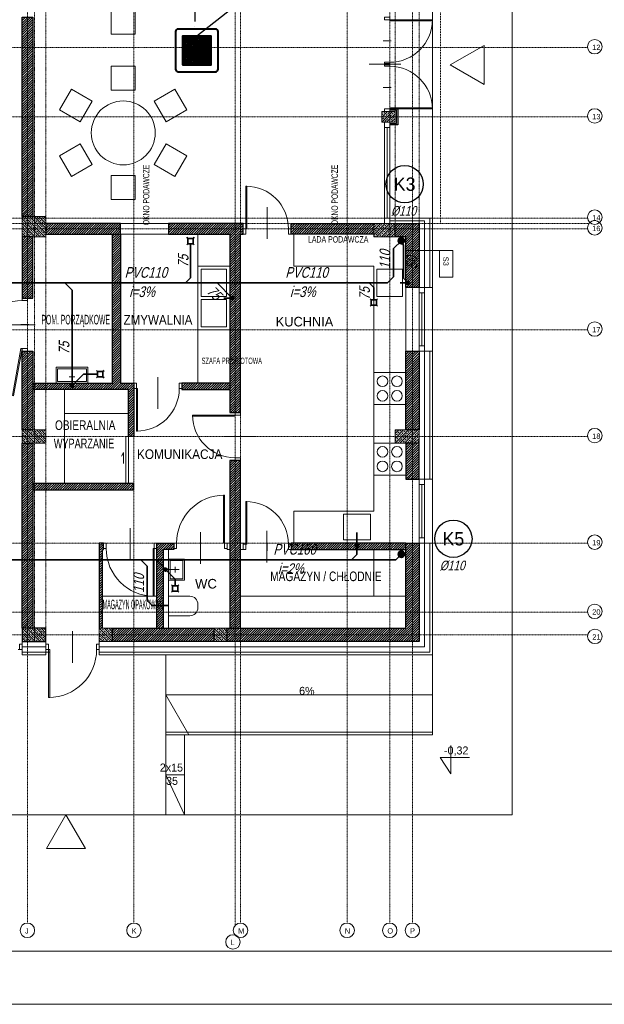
# Model space of a CAD drawing. Header units: millimetres. Extents: x 49908 to 79848, y -11883 to -3092.
# Tile 21 of 222: x 61276 to 62373, y -7293 to -5444. Entities that reach past the tile are written whole.
import ezdxf
from ezdxf.enums import TextEntityAlignment as Align

# ---------------------------------------------------------------- set-up
doc = ezdxf.new("R2010")
doc.units = ezdxf.units.MM
for name, pattern in [('0.5_0.5', [10, 5, -5]), ('AUSGEZOGEN', [0]), ('DASHDOT', [1, 0.5, -0.25, 0, -0.25]), ('DASHDOTX2', [2, 1, -0.5, 0, -0.5]), ('DASHED', [19.05, 12.7, -6.35])]:
    doc.linetypes.add(name, pattern=pattern)
doc.layers.get('0').update_dxf_attribs({"color": 9, "lineweight": 9})
for name, color, linetype, lineweight in [('A opis', 9, 'Continuous', 13), ('A stolarka', 9, 'Continuous', 9), ('A wyp ruchome', 9, 'Continuous', 9), ('A_CIENKA', 9, 'Continuous', 9), ('A_HATCH', 9, 'Continuous', 9), ('A_IZOLACJA', 9, 'ZIGZAG', 9), ('A_KONSTRUKCJA', 9, 'Continuous', 25), ('A_MUROWANE', 9, 'Continuous', 25), ('A_OSIE', 9, 'DASHDOT', 9), ('A_PRZERYW', 9, 'DASHED', 9), ('A_WIDOK', 9, 'Continuous', 9), ('S_Kanalizacja', 6, 'Continuous', 35), ('S_Klimatyzacja', 4, 'Continuous', 40), ('\x9dciany', 9, 'Continuous', 9)]:
    doc.layers.add(name, color=color, linetype=linetype, lineweight=lineweight)
doc.layers.add('A_WYMIAR', color=9, linetype='Continuous', lineweight=5, transparency=0.2)
for name, color, linetype in [('S_Opis - kanalizacja', 3, 'Continuous'), ('S_Opis CO', 2, 'Continuous'), ('S_Skropliny', 4, 'DASHDOTX2')]:
    doc.layers.add(name, color=color, linetype=linetype)
doc.styles.add('Arial', font='arial.ttf')
doc.styles.add('Arial CE', font='arial.ttf')
doc.styles.add('ROMANS', font='romanpl.shx', dxfattribs={"bigfont": 'romanbigpl.shx'})
doc.linetypes.add('ZIGZAG', pattern='A,0.00254,-5.08,[131,ltypeshp.shx,S=5.08,R=0,X=-5.08,Y=0],-10.16,[131,ltypeshp.shx,S=5.08,R=180,X=5.08,Y=0],-5.08', length=20.32254)
pattern_1 = [(45, (8000, 0), (-2.24506403, 2.24506403), [])]
pattern_2 = [(45, (8000, -1e-11), (-2.24506403, 2.24506403), [])]
pattern_3 = [(45, (8000, -25), (-4.49012806, 4.49012806), []), (45, (8004.49, -25), (-4.49012806, 4.49012806), [3.175, -1.5875])]

msp = doc.modelspace()

# ---------------------------------------------------------------- hatches: boundary and pattern name
at = {"lineweight": 5, "ltscale": 0.25}
h = msp.add_hatch(dxfattribs=at)
h.set_pattern_fill('ANSI33', color=256, angle=180, style=0)
h.set_pattern_definition([(225, (61980.4694, -5611.6265), (4.4901, -4.4901), []), (225, (61975.979, -5611.6265), (4.4901, -4.4901), [3.175, -1.5875])])
h.paths.add_polyline_path([(61980.5, -5636.6), (61980.5, -5616.6), (61955.5, -5616.6), (61955.5, -5636.6)])
h = msp.add_hatch(dxfattribs=at)
h.set_pattern_fill('ANSI33', color=256, angle=90, style=0)
h.set_pattern_definition([(135, (61305.4694, -5851.6265), (-4.4901, -4.4901), []), (135, (61305.4694, -5847.1363), (-4.4901, -4.4901), [3.175, -1.5875])])
h.paths.add_polyline_path([(61280.5, -5851.6), (61325.5, -5851.6), (61325.5, -5813.6), (61280.5, -5813.6)])
h = msp.add_hatch(dxfattribs=at)
h.set_pattern_fill('ANSI33', color=256, angle=90, style=0)
h.set_pattern_definition(pattern_3)
h.paths.add_polyline_path([(61980.5, -5851.6), (61940.5, -5851.6), (61940.5, -5826.6), (61980.5, -5826.6)])
h = msp.add_hatch(dxfattribs=at)
h.set_pattern_fill('ANSI33', color=256, angle=90, style=0)
h.set_pattern_definition([(135, (61305.4694, -6239.1265), (-4.4901, -4.4901), []), (135, (61305.4694, -6234.6363), (-4.4901, -4.4901), [3.175, -1.5875])])
h.paths.add_polyline_path([(61280.5, -6239.1), (61325.5, -6239.1), (61325.5, -6214.1), (61280.5, -6214.1)])
h = msp.add_hatch(dxfattribs=at)
h.set_pattern_fill('ANSI33', color=256, angle=90, style=0)
h.set_pattern_definition(pattern_3)
h.paths.add_polyline_path([(62025.5, -6239.1), (61980.5, -6239.1), (61980.5, -6214.1), (62025.5, -6214.1)])
h = msp.add_hatch(dxfattribs=at)
h.set_pattern_fill('ANSI33', color=256, angle=90, style=0)
h.set_pattern_definition([(135, (61305.4694, -6611.6265), (-4.4901, -4.4901), []), (135, (61305.4694, -6607.1363), (-4.4901, -4.4901), [3.175, -1.5875])])
h.paths.add_polyline_path([(61280.5, -6611.6), (61325.5, -6611.6), (61325.5, -6586.6), (61280.5, -6586.6)])
h = msp.add_hatch(dxfattribs=at)
h.set_pattern_fill('ANSI33', color=256, angle=90, style=0)
h.set_pattern_definition([(135, (61450.4694, -6611.6265), (-4.4901, -4.4901), []), (135, (61450.4694, -6607.1363), (-4.4901, -4.4901), [3.175, -1.5875])])
h.paths.add_polyline_path([(61425.5, -6611.6), (61450.5, -6611.6), (61450.5, -6586.6), (61425.5, -6586.6)])
h = msp.add_hatch(dxfattribs=at)
h.set_pattern_fill('ANSI33', color=256, angle=90, style=0)
h.set_pattern_definition([(135, (61665.4694, -6611.6265), (-4.4901, -4.4901), []), (135, (61665.4694, -6607.1363), (-4.4901, -4.4901), [3.175, -1.5875])])
h.paths.add_polyline_path([(61640.5, -6611.6), (61665.5, -6611.6), (61665.5, -6586.6), (61640.5, -6586.6)])
at = {"layer": 'A_HATCH', "transparency": 33554687}
h = msp.add_hatch(dxfattribs=at)
h.set_pattern_fill('ANSI31', color=256, angle=360)
h.set_pattern_definition(pattern_1)
h.paths.add_polyline_path([(61100.5, -6009.7), (61080.5, -6009.7), (61080.5, -6426.6), (61100.5, -6426.6)])
h.paths.add_polyline_path([(61100.5, -5426.6), (61080.5, -5426.6), (61080.5, -5486.6), (60700.5, -5486.6), (60700.5, -5439.1), (60680.5, -5439.1), (60680.5, -5566.6), (60700.5, -5566.6), (60700.5, -5506.6), (61080.5, -5506.6), (61080.5, -5566.6), (61100.5, -5566.6)])
h.paths.add_polyline_path([(61100.5, -4926.6), (61043, -4926.6), (61043, -4946.6), (61080.5, -4946.6), (61080.5, -5326.6), (61100.5, -5326.6)])
h.paths.add_polyline_path([(60943, -4926.6), (60838, -4926.6), (60838, -4946.6), (60943, -4946.6)])
h.paths.add_polyline_path([(61695.5, -5826.6), (61555.5, -5826.6), (61555.5, -5846.6), (61670.5, -5846.6), (61670.5, -6026.6), (61690.5, -6026.6), (61690.5, -5846.6), (61695.5, -5846.6)])
h.paths.add_polyline_path([(61690.5, -6026.6), (61670.5, -6026.6), (61670.5, -6126.6), (61690.5, -6126.6)])
h.paths.add_polyline_path([(61690.5, -6126.6), (61670.5, -6126.6), (61670.5, -6181.6), (61690.5, -6181.6)])
h.paths.add_polyline_path([(61940.5, -5826.6), (61790.5, -5826.6), (61790.5, -5846.6), (61940.5, -5846.6)])
h.paths.add_polyline_path([(61940.5, -5826.6), (61940.5, -5846.6)], flags=17)
h.paths.add_polyline_path([(61790.5, -5826.6), (61785.5, -5826.6), (61785.5, -5846.6), (61790.5, -5846.6)])
h.paths.add_polyline_path([(61325.5, -5826.6), (61325.5, -5846.6), (61465.5, -5846.6), (61465.5, -5826.6)])
h.paths.add_polyline_path([(61300.5, -5851.6), (61280.5, -5851.6), (61280.5, -5966.6), (61290.5, -5966.6), (61300.5, -5966.6)])
h.paths.add_polyline_path([(61300.5, -5439.1), (61280.5, -5439.1), (61280.5, -5813.6), (61300.5, -5813.6)])
h.paths.add_polyline_path([(61280.5, -5014.1), (61300.5, -5014.1), (61300.5, -4926.6), (61280.5, -4926.6)])
h.paths.add_polyline_path([(61300.5, -5039.1), (61280.5, -5039.1), (61280.5, -5414.1), (61300.5, -5414.1)])
h.paths.add_polyline_path([(60700.5, -5839.1), (60680.5, -5839.1), (60680.5, -5909.7), (60700.5, -5909.7)])
h.paths.add_polyline_path([(60700.5, -5814.1), (60700.5, -5826.6), (61080.5, -5826.6), (61080.5, -5909.7), (61100.5, -5909.7), (61100.5, -5666.6), (61080.5, -5666.6), (61080.5, -5806.6), (60700.5, -5806.6), (60700.5, -5666.6), (60680.5, -5666.6), (60680.5, -5814.1)])
h.paths.add_polyline_path([(60680.5, -5014.1), (60700.5, -5014.1), (60700.5, -4946.6), (60738, -4946.6), (60738, -4926.6), (60680.5, -4926.6)])
h.paths.add_polyline_path([(60700.5, -5039.1), (60680.5, -5039.1), (60680.5, -5314.1), (60700.5, -5314.1)])
h = msp.add_hatch(dxfattribs=at)
h.set_pattern_fill('ANSI31', color=256, angle=360)
h.set_pattern_definition([(45, (8000, -7e-10), (-2.24506403, 2.24506403), [])])
h.paths.add_polyline_path([(62025.5, -5826.6), (61980.5, -5826.6), (61980.5, -5851.6), (62000.5, -5851.6), (62000.5, -5877.4), (62025.5, -5877.4)])
h.paths.add_polyline_path([(62025.5, -5877.4), (62000.5, -5877.4), (62000.5, -5946.6), (62025.5, -5946.6)])
h.paths.add_polyline_path([(62025.5, -5882.5), (62025.5, -5857)])
h = msp.add_hatch(dxfattribs=at)
h.set_pattern_fill('ANSI31', color=256, angle=360)
h.set_pattern_definition(pattern_1)
h.paths.add_polyline_path([(61465.5, -5846.6), (61450.5, -5846.6), (61450.5, -6126.6), (61300.5, -6126.6), (61300.5, -6138.6), (61490.5, -6138.6), (61490.5, -6126.6), (61465.5, -6126.6)])
h.paths.add_polyline_path([(61490.5, -6314.6), (61300.5, -6314.6), (61300.5, -6326.6), (61490.5, -6326.6)])
h.paths.add_polyline_path([(61490.5, -6138.6), (61480.5, -6138.6), (61480.5, -6226.6), (61490.5, -6226.6)])
h.paths.add_polyline_path([(61670.5, -6126.6), (61580.5, -6126.6), (61580.5, -6138.6), (61670.5, -6138.6)])
h.paths.add_polyline_path([(61545.5, -6438.6), (61555.5, -6438.6), (61565.5, -6438.6), (61565.5, -6426.6), (61533.5, -6426.6), (61533.5, -6586.6), (61545.5, -6586.6)])
h.paths.add_polyline_path([(61433.5, -6426.6), (61425.5, -6426.6), (61425.5, -6586.6), (61431.5, -6586.6), (61431.5, -6438.6), (61433.5, -6438.6)])
h.paths.add_polyline_path([(62000.5, -6426.6), (61785.5, -6426.6), (61785.5, -6438.6), (62000.5, -6438.6)])
h.paths.add_polyline_path([(60725.5, -6370.6), (60700.5, -6370.6), (60700.5, -6382.6), (60725.5, -6382.6)])
h.paths.add_polyline_path([(60835.5, -6370.6), (60830.5, -6370.6), (60820.5, -6370.6), (60815.5, -6370.6), (60815.5, -6382.6), (60835.5, -6382.6)])
h.paths.add_polyline_path([(60965.5, -6370.6), (60925.5, -6370.6), (60925.5, -6382.6), (60965.5, -6382.6)])
h.paths.add_polyline_path([(61080.5, -6370.6), (61055.5, -6370.6), (61055.5, -6382.6), (61080.5, -6382.6)])
h.paths.add_polyline_path([(60960.5, -6225.6), (60950.5, -6225.6), (60950.5, -6370.6), (60960.5, -6370.6)])
h.paths.add_polyline_path([(61080.5, -6198.6), (60700.5, -6198.6), (60700.5, -6210.6), (61080.5, -6210.6)])
h.paths.add_polyline_path([(60960.5, -6210.6), (60950.5, -6210.6), (60950.5, -6225.6), (60960.5, -6225.6)])
h.paths.add_polyline_path([(60960.5, -6183.6), (60950.5, -6183.6), (60950.5, -6198.6), (60960.5, -6198.6)])
h.paths.add_polyline_path([(60960.5, -6038.6), (60950.5, -6038.6), (60950.5, -6183.6), (60960.5, -6183.6)])
h.paths.add_polyline_path([(60965.5, -6026.6), (60925.5, -6026.6), (60925.5, -6038.6), (60965.5, -6038.6)])
h.paths.add_polyline_path([(61080.5, -6026.6), (61055.5, -6026.6), (61055.5, -6038.6), (61080.5, -6038.6)])
h.paths.add_polyline_path([(60835.5, -6026.6), (60815.5, -6026.6), (60815.5, -6038.6), (60820.5, -6038.6), (60830.5, -6038.6), (60835.5, -6038.6)])
h.paths.add_polyline_path([(60725.5, -6026.6), (60700.5, -6026.6), (60700.5, -6038.6), (60725.5, -6038.6)])
h.paths.add_polyline_path([(60830.5, -6038.6), (60820.5, -6038.6), (60820.5, -6183.6), (60830.5, -6183.6), (60830.5, -6183.6)])
h.paths.add_polyline_path([(60830.5, -6183.6), (60820.5, -6183.6), (60820.5, -6198.6), (60830.5, -6198.6)])
h.paths.add_polyline_path([(60830.5, -6210.6), (60820.5, -6210.6), (60820.5, -6370.6), (60830.5, -6370.6)])
h = msp.add_hatch(dxfattribs=at)
h.set_pattern_fill('ANSI31', color=256, angle=360)
h.set_pattern_definition(pattern_1)
h.paths.add_polyline_path([(61300.5, -6066.6), (61280.5, -6066.6), (61280.5, -6214.1), (61300.5, -6214.1)])
h = msp.add_hatch(dxfattribs=at)
h.set_pattern_fill('ANSI31', color=256, angle=360)
h.set_pattern_definition([(45, (8000, -2e-11), (-2.24506403, 2.24506403), [])])
h.paths.add_polyline_path([(62025.5, -6214.1), (62025.5, -6066.6), (62000.5, -6066.6), (62000.5, -6214.1)])
h.paths.add_polyline_path([(62025.5, -6306.6), (62025.5, -6239.1), (62000.5, -6239.1), (62000.5, -6306.6)])
h = msp.add_hatch(dxfattribs=at)
h.set_pattern_fill('ANSI31', color=256, angle=360)
h.set_pattern_definition(pattern_1)
h.paths.add_polyline_path([(61100.5, -6526.6), (61080.5, -6526.6), (61080.5, -6586.6), (61100.5, -6586.6)])
h.paths.add_polyline_path([(61300.5, -6239.1), (61280.5, -6239.1), (61280.5, -6586.6), (61300.5, -6586.6)])
h.paths.add_polyline_path([(61690.5, -6271.6), (61680.5, -6271.6), (61670.5, -6271.6), (61670.5, -6586.6), (61690.5, -6586.6)])
h = msp.add_hatch(dxfattribs=at)
h.set_pattern_fill('ANSI31', color=256, angle=360)
h.set_pattern_definition(pattern_2)
h.paths.add_polyline_path([(62025.5, -6426.6), (62000.5, -6426.6), (62000.5, -6586.6), (61665.5, -6586.6), (61665.5, -6611.6), (62025.5, -6611.6)])
h = msp.add_hatch(dxfattribs=at)
h.set_pattern_fill('ANSI31', color=256, angle=360)
h.set_pattern_definition(pattern_2)
h.paths.add_polyline_path([(61640.5, -6611.6), (61640.5, -6586.6), (61450.5, -6586.6), (61450.5, -6611.6)])
at = {"layer": 'S_Kanalizacja'}
h = msp.add_hatch(color=256, dxfattribs=at)
edge = h.paths.add_edge_path()
edge.add_arc((61992.4, -5859), 6, -270, 90, ccw=False)
h = msp.add_hatch(color=256, dxfattribs=at)
edge = h.paths.add_edge_path()
edge.add_arc((62004.9, -5938.1), 3, -270, 90, ccw=False)
h = msp.add_hatch(color=256, dxfattribs=at)
edge = h.paths.add_edge_path()
edge.add_arc((61675, -5966.6), 3, -270, 90, ccw=False)
h = msp.add_hatch(color=256, dxfattribs=at)
edge = h.paths.add_edge_path()
edge.add_arc((61374.2, -6131.1), 3, -270, 90, ccw=False)
h = msp.add_hatch(color=256, dxfattribs=at)
edge = h.paths.add_edge_path()
edge.add_arc((61908.9, -6431.1), 3, -270, 90, ccw=False)
h = msp.add_hatch(color=256, dxfattribs=at)
edge = h.paths.add_edge_path()
edge.add_arc((61992.4, -6447.6), 6, -270, 90, ccw=False)
h = msp.add_hatch(color=256, dxfattribs=at)
edge = h.paths.add_edge_path()
edge.add_arc((61550, -6476.6), 3, -270, 90, ccw=False)
at = {"layer": 'S_Klimatyzacja'}
h = msp.add_hatch(dxfattribs=at)
h.set_pattern_fill('ANSI37', color=1)
h.set_pattern_definition([(45, (-18729.5713, -1490.9625), (-2.24506403, 2.24506403), []), (135, (-18729.5713, -1490.9625), (-2.24506403, -2.24506403), [])])
h.paths.add_polyline_path([(61581.7, -5528.7), (61635.5, -5528.7), (61635.5, -5474.8), (61581.7, -5474.8)])

# ---------------------------------------------------------------- linework, layer by layer
for p, q in [((61273.5, -6626.6), (61280.5, -6626.6)), ((61550.5, -6786.6), (61550.5, -6636.6)), ((62050.5, -6786.6), (62050.5, -6636.6)), ((61550.5, -6711.6), (62050.5, -6711.6)), ((61550.5, -6711.6), (61593.8, -6786.6)), ((62050.5, -6781.6), (61550.5, -6781.6)), ((62050.5, -6786.6), (61550.5, -6786.6)), ((61550.5, -6936.6), (61550.5, -6786.6)), ((61585.5, -6936.6), (61585.5, -6786.6)), ((61585.5, -6861.6), (61550.5, -6861.6)), ((61550.5, -6861.6), (61585.5, -6936.6))]:
    msp.add_line(p, q)
for points in [[(61980.5, -5636.6), (61980.5, -5616.6), (61955.5, -5616.6), (61955.5, -5636.6)], [(61280.5, -5851.6), (61325.5, -5851.6), (61325.5, -5813.6), (61280.5, -5813.6)], [(61980.5, -5851.6), (61940.5, -5851.6), (61940.5, -5826.6), (61980.5, -5826.6)], [(61280.5, -6239.1), (61325.5, -6239.1), (61325.5, -6214.1), (61280.5, -6214.1)], [(62025.5, -6239.1), (61980.5, -6239.1), (61980.5, -6214.1), (62025.5, -6214.1)], [(61280.5, -6611.6), (61325.5, -6611.6), (61325.5, -6586.6), (61280.5, -6586.6)], [(61425.5, -6611.6), (61450.5, -6611.6), (61450.5, -6586.6), (61425.5, -6586.6)], [(61640.5, -6611.6), (61665.5, -6611.6), (61665.5, -6586.6), (61640.5, -6586.6)]]:
    msp.add_lwpolyline(points, close=True)
at = {"ltscale": 0.5}
for points in [[(62000.5, -5946.6), (62000.5, -6066.6)], [(61280.5, -6636.6), (61280.5, -6611.6)], [(61425.5, -6636.6), (61425.5, -6611.6)]]:
    msp.add_lwpolyline(points, dxfattribs=at)
at = {"layer": 'A opis', "ltscale": 0.5}
for p, q in [((61991.3, -5527.9), (61931.8, -5527.9)), ((61740.5, -5855.8), (61740.5, -5796.3)), ((61245.7, -6017.1), (61305.2, -6017.1)), ((61535.5, -6174.6), (61535.5, -6115.1)), ((61661.3, -6226.6), (61720.8, -6226.6)), ((61483.5, -6398.8), (61483.5, -6458.3)), ((61615.5, -6465.6), (61615.5, -6406.1)), ((61739.9, -6463.3), (61739.9, -6403.8)), ((61375.5, -6651.4), (61375.5, -6591.9))]:
    msp.add_line(p, q, dxfattribs=at)
at = {"layer": 'A stolarka', "linetype": 'AUSGEZOGEN', "lineweight": 0}
for p, q in [((61973, -5484.1), (61958, -5484.1)), ((61973, -5571.6), (61958, -5571.6)), ((61740.5, -5834.1), (61740.5, -5849.1)), ((61278, -6016.6), (61293, -6016.6)), ((61535.5, -6139.1), (61535.5, -6124.1)), ((61678, -6226.6), (61693, -6226.6)), ((61483.5, -6439.1), (61483.5, -6424.1)), ((61615.5, -6424.1), (61615.5, -6439.1)), ((61740.5, -6426.1), (61740.5, -6441.1)), ((61375.5, -6629.1), (61375.5, -6614.1))]:
    msp.add_line(p, q, dxfattribs=at)
at = {"layer": 'A stolarka'}
for p, q in [((62025.5, -5946.6), (62025.5, -6066.6)), ((62035.5, -5946.6), (62035.5, -6066.6)), ((62030.5, -5956.6), (62030.5, -6056.6)), ((62025.5, -6306.6), (62025.5, -6426.6)), ((62030.5, -6316.6), (62030.5, -6416.6)), ((62035.5, -6306.6), (62035.5, -6426.6))]:
    msp.add_line(p, q, dxfattribs=at)
at = {"layer": 'A stolarka', "linetype": 'AUSGEZOGEN', "lineweight": 0}
for points in [[(61960.5, -5439.1), (61960.5, -5444.1), (61970.5, -5444.1), (61970.5, -5439.1)], [(61970.5, -5444.1), (61970.5, -5446.1), (62050.5, -5446.1), (62050.5, -5444.1)], [(61960.5, -5524.1), (61960.5, -5529.1), (61970.5, -5529.1), (61970.5, -5524.1)], [(61960.5, -5531.6), (61960.5, -5526.6), (61970.5, -5526.6), (61970.5, -5531.6)], [(61960.5, -5616.6), (61960.5, -5611.6), (61970.5, -5611.6), (61970.5, -5616.6)], [(61970.5, -5611.6), (61970.5, -5609.6), (62050.5, -5609.6), (62050.5, -5611.6)], [(61700.5, -5836.6), (61702.5, -5836.6), (61702.5, -5756.6), (61700.5, -5756.6)], [(61695.5, -5846.6), (61700.5, -5846.6), (61700.5, -5836.6), (61695.5, -5836.6)], [(61780.5, -5846.6), (61785.5, -5846.6), (61785.5, -5836.6), (61780.5, -5836.6)], [(61290.5, -5971.6), (61290.5, -5966.6), (61280.5, -5966.6), (61280.5, -5971.6)], [(61280.5, -6061.6), (61278.5, -6061.3), (61262.9, -6149.9), (61264.8, -6150.3)], [(61290.5, -6066.6), (61290.5, -6061.6), (61280.5, -6061.6), (61280.5, -6066.6)], [(61490.5, -6126.6), (61495.5, -6126.6), (61495.5, -6136.6), (61490.5, -6136.6)], [(61495.5, -6136.6), (61497.5, -6136.6), (61497.5, -6216.6), (61495.5, -6216.6)], [(61575.5, -6126.6), (61580.5, -6126.6), (61580.5, -6136.6), (61575.5, -6136.6)], [(61680.5, -6186.6), (61680.5, -6188.6), (61600.5, -6188.6), (61600.5, -6186.6)], [(61690.5, -6181.6), (61690.5, -6186.6), (61680.5, -6186.6), (61680.5, -6181.6)], [(61690.5, -6266.6), (61690.5, -6271.6), (61680.5, -6271.6), (61680.5, -6266.6)], [(61660.5, -6426.6), (61658.5, -6426.6), (61658.5, -6336.6), (61660.5, -6336.6)], [(61700.5, -6428.6), (61702.5, -6428.6), (61702.5, -6348.6), (61700.5, -6348.6)], [(61438.5, -6426.6), (61433.5, -6426.6), (61433.5, -6436.6), (61438.5, -6436.6)], [(61533.5, -6426.6), (61528.5, -6426.6), (61528.5, -6436.6), (61533.5, -6436.6)], [(61570.5, -6436.6), (61565.5, -6436.6), (61565.5, -6426.6), (61570.5, -6426.6)], [(61665.5, -6436.6), (61660.5, -6436.6), (61660.5, -6426.6), (61665.5, -6426.6)], [(61695.5, -6438.6), (61700.5, -6438.6), (61700.5, -6428.6), (61695.5, -6428.6)], [(61780.5, -6438.6), (61785.5, -6438.6), (61785.5, -6428.6), (61780.5, -6428.6)], [(61528.5, -6436.6), (61526.5, -6436.6), (61526.5, -6526.6), (61528.5, -6526.6)], [(61280.5, -6616.6), (61275.5, -6616.6), (61275.5, -6626.6), (61280.5, -6626.6)], [(61325.5, -6616.6), (61330.5, -6616.6), (61330.5, -6626.6), (61325.5, -6626.6)], [(61420.5, -6616.6), (61425.5, -6616.6), (61425.5, -6626.6), (61420.5, -6626.6)], [(61330.5, -6626.6), (61332.5, -6626.6), (61332.5, -6716.6), (61330.5, -6716.6)]]:
    msp.add_lwpolyline(points, close=True, dxfattribs=at)
at = {"layer": 'A stolarka'}
for points in [[(61970.5, -5646.6), (61970.5, -5636.6), (61960.5, -5636.6), (61960.5, -5646.6), (61970.5, -5646.6)], [(61970.5, -5826.6), (61970.5, -5636.6)], [(61960.5, -5816.6), (61960.5, -5646.6)], [(61965.5, -5816.6), (61965.5, -5646.6)], [(61970.5, -5826.6), (61970.5, -5816.6), (61960.5, -5816.6), (61960.5, -5826.6), (61970.5, -5826.6)], [(62035.5, -5956.6), (62035.5, -5946.6), (62025.5, -5946.6), (62025.5, -5956.6), (62035.5, -5956.6)], [(62035.5, -6066.6), (62035.5, -6056.6), (62025.5, -6056.6), (62025.5, -6066.6), (62035.5, -6066.6)], [(62035.5, -6316.6), (62035.5, -6306.6), (62025.5, -6306.6), (62025.5, -6316.6), (62035.5, -6316.6)], [(62035.5, -6426.6), (62035.5, -6416.6), (62025.5, -6416.6), (62025.5, -6426.6), (62035.5, -6426.6)]]:
    msp.add_lwpolyline(points, dxfattribs=at)
msp.add_lwpolyline([(61480.5, -6226.6), (61475.5, -6226.6), (61475.5, -6314.6), (61480.5, -6314.6)], close=True, dxfattribs=at)
at = {"layer": 'A stolarka', "linetype": 'AUSGEZOGEN', "lineweight": 0}
for centre, radius, start, end in [((61970.5, -5444.1), 80, 270, 0), ((61970.5, -5611.6), 80, 0, 90), ((61700.5, -5836.6), 80, 0, 90), ((61280.5, -6061.6), 90, 90, 258.7267), ((61495.5, -6136.6), 80, 270, 0), ((61680.5, -6186.6), 80, 180, 270), ((61660.5, -6426.6), 90, 90, 180), ((61700.5, -6428.6), 80, 0, 90), ((61528.5, -6436.6), 90, 180, 270), ((61330.5, -6626.6), 90, 270, 0)]:
    msp.add_arc(centre, radius, start, end, dxfattribs=at)
at = {"layer": 'A wyp ruchome'}
for p, q in [((61610.5, -6126.6), (61610.5, -5846.6)), ((61664.5, -5963.6), (61616.5, -5963.6)), ((61664.5, -5969.6), (61616.5, -5969.6)), ((61664.5, -5969.6), (61616.5, -5969.6)), ((61994.5, -5963.6), (61946.5, -5963.6)), ((61883.5, -6420.6), (61883.5, -6372.6)), ((61431.5, -6526.6), (61533.5, -6526.6))]:
    msp.add_line(p, q, dxfattribs=at)
for points in [[(61448, -5426.6), (61493, -5426.6), (61493, -5471.6), (61448, -5471.6), (61448, -5426.6)], [(61493, -5576.6), (61448, -5576.6), (61448, -5531.6), (61493, -5531.6), (61493, -5576.6)], [(61412.4, -5597.1), (61389.9, -5636.1), (61351, -5613.6), (61373.5, -5574.6), (61412.4, -5597.1)], [(61551, -5636.1), (61528.5, -5597.1), (61567.5, -5574.6), (61590, -5613.6), (61551, -5636.1)], [(61389.9, -5677.1), (61412.4, -5716.1), (61373.5, -5738.6), (61351, -5699.6), (61389.9, -5677.1)], [(61528.5, -5716.1), (61551, -5677.1), (61590, -5699.6), (61567.5, -5738.6), (61528.5, -5716.1)], [(61448, -5736.6), (61493, -5736.6), (61493, -5781.6), (61448, -5781.6), (61448, -5736.6)], [(61670.5, -5906.6), (61670.5, -6026.6), (61610.5, -6026.6), (61610.5, -5906.6)], [(61344.3, -6096.6), (61404.3, -6096.6), (61404.3, -6126.6), (61344.3, -6126.6)], [(61347.3, -6099.6), (61401.3, -6099.6), (61401.3, -6123.6), (61347.3, -6123.6)], [(61940.5, -6106.6), (61940.5, -6166.6), (62000.5, -6166.6), (62000.5, -6106.6)], [(61940.5, -6239.1), (61940.5, -6299.1), (62000.5, -6299.1), (62000.5, -6239.1)], [(61585.5, -6496.6), (61585.5, -6456.6), (61555.5, -6456.6), (61555.5, -6496.6)], [(61582.5, -6493.6), (61582.5, -6459.6), (61558.5, -6459.6), (61558.5, -6493.6)]]:
    msp.add_lwpolyline(points, close=True, dxfattribs=at)
for points in [[(61790.5, -5846.6), (61790.5, -5906.6), (61940.5, -5906.6), (61940.5, -6026.6), (61940.5, -6026.6), (61940.5, -6366.6)], [(61616.5, -5963.6), (61616.5, -5912.6), (61664.5, -5912.6), (61664.5, -5963.6)], [(61946.5, -5963.6), (61946.5, -5912.6), (61994.5, -5912.6), (61994.5, -5963.6)], [(61664.5, -5969.6), (61664.5, -6020.6), (61616.5, -6020.6), (61616.5, -5969.6)], [(61360.5, -6138.6), (61360.5, -6314.6)], [(61360.5, -6183.6), (61480.5, -6183.6)], [(61471.2, -6277.6), (61471.2, -6256.7), (61467, -6263.4)], [(61940.5, -6366.6), (61790.5, -6366.6), (61790.5, -6366.6), (61790.5, -6426.6)], [(61883.5, -6372.6), (61934.5, -6372.6), (61934.5, -6420.6), (61883.5, -6420.6)], [(61545.5, -6586.6), (61555.5, -6586.6), (61555.5, -6438.6), (61545.5, -6438.6)], [(61940.5, -6438.6), (61940.5, -6526.6)], [(61690.5, -6526.6), (61690.5, -6526.6), (62000.5, -6526.6)]]:
    msp.add_lwpolyline(points, dxfattribs=at)
at = {"layer": 'A wyp ruchome', "color": 8, "linetype": 'AUSGEZOGEN', "lineweight": 0}
for points in [[(61368.9, -6114.3), (61379.6, -6114.3)], [(61374.3, -6126.6), (61374.3, -6106.6)], [(61555.5, -6476.6), (61575.5, -6476.6)], [(61567.8, -6482), (61567.8, -6471.2)]]:
    msp.add_lwpolyline(points, dxfattribs=at)
at = {"layer": 'A wyp ruchome'}
msp.add_lwpolyline([(61555.5, -6563.1), (61595.5, -6563.1, 0.414214), (61610.5, -6548.1), (61610.5, -6541.6, 0.414205), (61595.5, -6526.6), (61555.5, -6526.6), (61555.5, -6563.1)], format="xyb", dxfattribs=at)
for centre, radius in [((61470.5, -5656.6), 60), ((61956.9, -6123), 10), ((61984.1, -6123), 10), ((61956.9, -6150.2), 10), ((61984.1, -6150.2), 10), ((61956.9, -6255.5), 10), ((61984.1, -6255.5), 10), ((61956.9, -6282.7), 10), ((61984.1, -6282.7), 10)]:
    msp.add_circle(centre, radius, dxfattribs=at)
at = {"layer": 'A_CIENKA'}
for p, q in [((61465.5, -5826.6), (61555.5, -5826.6)), ((61555.5, -5846.6), (61465.4, -5846.6)), ((62085.4, -6806.5), (62085.4, -6859.9)), ((62085.4, -6829.1), (62065.4, -6829.1)), ((62065.4, -6829.1), (62085.4, -6859.9)), ((62085.4, -6829.1), (62120.3, -6829.1)), ((62200.5, -6936.6), (59351.5, -6936.6))]:
    msp.add_line(p, q, dxfattribs=at)
at = {"layer": 'A_CIENKA', "color": 7, "true_color": 0xffffff}
msp.add_lwpolyline([(57907.7, -3092.1), (63847.7, -3092.1), (63847.7, -7292.6), (57907.7, -7292.6), (57907.7, -3092.1)], dxfattribs=at)
at = {"layer": 'A_CIENKA', "color": 2}
msp.add_lwpolyline([(58162.2, -3192.1), (63747.7, -3192.1), (63747.7, -7192.6), (58162.2, -7192.6)], close=True, dxfattribs=at)
at = {"layer": 'A_CIENKA'}
for points in [[(62084.1, -5529.1), (62147.5, -5492.5), (62147.5, -5565.7)], [(61362.9, -6936.6), (61326.3, -7000), (61399.5, -7000)]]:
    msp.add_lwpolyline(points, close=True, dxfattribs=at)
for points in [[(62025.5, -6426.6), (62025.5, -6611.6), (61425.5, -6611.6)], [(62045.5, -6426.6), (62045.5, -6631.6), (61425.5, -6631.6)], [(61332.5, -6631.6), (61280.5, -6631.6)]]:
    msp.add_lwpolyline(points, dxfattribs=at)
at = {"layer": 'A_HATCH'}
msp.add_line((62200.5, -5416.6), (62200.5, -6936.6), dxfattribs=at)
at = {"layer": 'A_IZOLACJA', "ltscale": 0.005}
msp.add_lwpolyline([(61970.5, -5614.1), (61983, -5614.1), (61983, -5639.1), (61970.5, -5639.1)], dxfattribs=at)
at = {"layer": 'A_IZOLACJA', "ltscale": 0.015}
for points in [[(61970.5, -5821.6), (62035.5, -5821.6), (62035.5, -5946.6)], [(62035.5, -6066.6), (62035.5, -6306.6)], [(62035.5, -6426.6), (62035.5, -6621.6), (61425.5, -6621.6)]]:
    msp.add_lwpolyline(points, dxfattribs=at)
at = {"layer": 'A_IZOLACJA', "ltscale": 0.01}
msp.add_lwpolyline([(61325.5, -6621.6), (61280.5, -6621.6)], dxfattribs=at)
at = {"layer": 'A_KONSTRUKCJA'}
msp.add_lwpolyline([(61970.5, -5611.6), (61985.5, -5611.6), (61985.5, -5641.6), (61970.5, -5641.6)], dxfattribs=at)
msp.add_lwpolyline([(61280.5, -6586.6), (61280.5, -6611.6), (61325.5, -6611.6), (61325.5, -6586.6)], close=True, dxfattribs=at)
at = {"layer": 'A_MUROWANE'}
for points in [[(61300.5, -5813.6), (61280.5, -5813.6), (61280.5, -5439.1), (61300.5, -5439.1)], [(61325.5, -5826.6), (61325.5, -5846.7), (61465.4, -5846.6), (61465.5, -5826.6)], [(61555.5, -5846.6), (61670.5, -5846.6), (61670.5, -6181.6), (61690.5, -6181.6), (61690.5, -5846.6), (61695.5, -5846.6), (61695.5, -5826.6), (61555.5, -5826.6)], [(61280.5, -5966.6), (61300.5, -5966.6), (61300.5, -5851.6), (61280.5, -5851.6)], [(61280.5, -6066.6), (61300.5, -6066.6), (61300.5, -6214.1), (61280.5, -6214.1)], [(61300.5, -6586.6), (61280.5, -6586.6), (61280.5, -6239.1), (61300.5, -6239.1)], [(61640.5, -6611.6), (61450.5, -6611.6), (61450.5, -6586.6), (61640.5, -6586.6)]]:
    msp.add_lwpolyline(points, close=True, dxfattribs=at)
for points in [[(61940.5, -5846.6), (61785.5, -5846.6), (61785.5, -5826.6), (61940.5, -5826.6)], [(61465.4, -5846.6), (61465.5, -6126.6), (61490.5, -6126.6), (61490.5, -6138.6), (61490.5, -6226.6), (61480.5, -6226.6), (61480.5, -6138.6), (61480.5, -6138.6), (61300.5, -6138.6)], [(61300.5, -6126.6), (61450.5, -6126.6), (61450.5, -5846.6)], [(61670.5, -6126.6), (61580.5, -6126.6), (61580.5, -6138.6), (61670.5, -6138.6)], [(61300.5, -6326.6), (61490.5, -6326.6), (61490.5, -6314.6), (61300.5, -6314.6)], [(61431.5, -6586.6), (61431.5, -6438.6), (61433.5, -6438.6), (61433.5, -6426.6), (61425.5, -6426.6), (61425.5, -6586.6)], [(61533.5, -6586.6), (61533.5, -6426.6), (61565.5, -6426.6), (61565.5, -6438.6), (61545.5, -6438.6), (61545.5, -6586.6)]]:
    msp.add_lwpolyline(points, dxfattribs=at)
at = {"layer": 'A_MUROWANE', "ltscale": 0.5}
for points in [[(61980.5, -5826.6), (62025.5, -5826.6), (62025.5, -5946.6), (62000.5, -5946.6), (62000.5, -5851.6), (61980.5, -5851.6), (61980.5, -5826.6)], [(62000.5, -6426.6), (62025.5, -6426.6), (62025.5, -6611.6), (61665.5, -6611.6), (61665.5, -6586.6), (62000.5, -6586.6), (62000.5, -6426.6)], [(62000.5, -6426.6), (61785.5, -6426.6), (61785.5, -6426.6), (61785.5, -6438.6), (61785.5, -6438.6), (62000.5, -6438.6)]]:
    msp.add_lwpolyline(points, dxfattribs=at)
for points in [[(62025.5, -6214.1), (62000.5, -6214.1), (62000.5, -6066.6), (62025.5, -6066.6)], [(62000.5, -6306.6), (62025.5, -6306.6), (62025.5, -6239.1), (62000.5, -6239.1)], [(61690.5, -6271.6), (61670.5, -6271.6), (61670.5, -6586.6), (61690.5, -6586.6)]]:
    msp.add_lwpolyline(points, close=True, dxfattribs=at)
at = {"layer": 'A_OSIE', "ltscale": 0.3, "transparency": 33554559}
for p, q in [((61680.5, -3898.7), (61680.5, -7144.4)), ((61290.5, -3903), (61290.5, -7140.1)), ((61490.5, -3903), (61490.5, -7140.1)), ((61690.5, -3903), (61690.5, -7140.1)), ((61890.5, -3903), (61890.5, -7140.1)), ((61970.5, -3903), (61970.5, -7140.1)), ((62013, -3903), (62013, -7140.1)), ((59440.8, -5496.6), (62341.8, -5496.6)), ((62341.8, -5626.6), (59440.8, -5626.6)), ((62341.8, -5816.6), (59440.8, -5816.6)), ((62344.5, -5826.6), (59440.8, -5826.6)), ((62341.8, -5836.6), (59440.8, -5836.6)), ((62341.8, -6026.6), (59440.8, -6026.6)), ((62341.8, -6226.6), (59440.8, -6226.6)), ((62341.8, -6426.6), (59440.8, -6426.6)), ((62341.8, -6556.6), (59440.8, -6556.6)), ((59440.8, -6599.1), (62342.2, -6599.1))]:
    msp.add_line(p, q, dxfattribs=at)
at = {"layer": 'A_PRZERYW', "ltscale": 0.01}
for points in [[(62025.5, -5826.6), (62025.5, -4241.6), (61100.5, -4241.6)], [(61100.5, -4286.6), (61980.5, -4286.6), (61980.5, -5826.6)], [(61304.1, -6611.6), (61304.1, -4282.1)], [(61325.5, -6611.6), (61325, -4306.6)]]:
    msp.add_lwpolyline(points, dxfattribs=at)
at = {"layer": 'A_WIDOK', "linetype": '0.5_0.5', "ltscale": 0.02}
msp.add_line((62065.5, -4111.6), (62065.5, -5826.6), dxfattribs=at)
at = {"layer": 'A_WIDOK'}
msp.add_line((62050.5, -5816.6), (61965.5, -5816.6), dxfattribs=at)
for points in [[(62045.5, -5816.6), (62045.5, -5946.6)], [(62045.5, -6066.6), (62045.5, -6306.6)]]:
    msp.add_lwpolyline(points, dxfattribs=at)
at = {"layer": 'A_WYMIAR'}
msp.add_lwpolyline([(62000.5, -5877.4), (62089, -5877.4), (62089, -5927.4), (62069, -5927.4), (62064, -5927.4), (62064, -5877.4)], dxfattribs=at)
for centre in [(62355.3, -5494.9), (62355.3, -5624.9), (62355.3, -5814.9), (62355.3, -5834.9), (62355.3, -6024.9), (62355.3, -6224.9), (62355.3, -6424.9), (62355.3, -6554.9), (62355.5, -6601.9), (61290.5, -7153.7), (61490.5, -7153.7), (61690.5, -7153.7), (61890.5, -7153.7), (61970.5, -7153.7), (62013, -7153.7), (61676.3, -7175.5)]:
    msp.add_circle(centre, 13.6, dxfattribs=at)
at = {"layer": 'S_Kanalizacja'}
for p, q in [((61591.6, -5854.6), (61589.6, -5852.6)), ((61591.6, -5864.6), (61591.6, -5854.6)), ((61591.6, -5854.6), (61601.6, -5854.6)), ((61601.6, -5854.6), (61603.6, -5852.6)), ((61601.6, -5854.6), (61601.6, -5864.6)), ((61992.4, -5859), (61977.6, -5873.8)), ((61996.3, -5868.1), (61992.4, -5859)), ((61591.6, -5864.6), (61589.6, -5866.6)), ((61601.6, -5864.6), (61591.6, -5864.6)), ((61596.6, -5864.6), (61596.6, -5929)), ((61601.6, -5864.6), (61603.6, -5866.6)), ((61977.6, -5873.8), (61977.6, -5927)), ((61996.3, -5929.5), (61996.3, -5868.1)), ((61596.6, -5929), (61587.5, -5938.1)), ((61977.6, -5927), (61966.5, -5938.1)), ((62004.9, -5938.1), (61996.3, -5929.5)), ((61966.5, -5938.1), (61140.8, -5938.1)), ((61374.3, -5951.6), (61360.8, -5938.1)), ((61374.3, -6131.1), (61374.3, -5951.6)), ((61675, -5966.6), (61646.5, -5938.1)), ((61940.5, -5946.6), (61932, -5938.1)), ((61940.5, -5969.9), (61940.5, -5946.6)), ((62004.9, -5938.1), (61989.8, -5938.1)), ((61675, -5966.6), (61659.1, -5966.6)), ((61935.5, -5969.9), (61933.5, -5967.9)), ((61935.5, -5979.9), (61935.5, -5969.9)), ((61935.5, -5969.9), (61945.5, -5969.9)), ((61945.5, -5969.9), (61947.5, -5967.9)), ((61945.5, -5969.9), (61945.5, -5979.9)), ((61935.5, -5979.9), (61933.5, -5981.9)), ((61945.5, -5979.9), (61935.5, -5979.9)), ((61945.5, -5979.9), (61947.5, -5981.9)), ((61374.3, -6131.1), (61395.7, -6109.7)), ((61422.4, -6109.7), (61395.7, -6109.7)), ((61422.4, -6104.7), (61420.4, -6102.7)), ((61422.4, -6114.7), (61420.4, -6116.7)), ((61422.4, -6114.7), (61422.4, -6104.7)), ((61422.4, -6104.7), (61432.4, -6104.7)), ((61432.4, -6114.7), (61422.4, -6114.7)), ((61432.4, -6104.7), (61434.4, -6102.7)), ((61432.4, -6104.7), (61432.4, -6114.7)), ((61432.4, -6114.7), (61434.4, -6116.7)), ((61909, -6431.1), (61909, -6406.6)), ((61909, -6431.1), (61909, -6448)), ((61909, -6448), (61899, -6458)), ((61992.4, -6447.6), (61982, -6458)), ((61982, -6458), (61050.5, -6458)), ((61515.6, -6469.9), (61503.6, -6458)), ((61550, -6476.6), (61533.5, -6458)), ((61515.6, -6534.7), (61515.6, -6469.9)), ((61550, -6476.6), (61567.9, -6494.5)), ((61562.9, -6506.9), (61560.9, -6504.9)), ((61567.9, -6506.9), (61567.9, -6494.5)), ((61572.9, -6506.9), (61574.9, -6504.9)), ((61562.9, -6516.9), (61560.9, -6518.9)), ((61562.9, -6516.9), (61562.9, -6506.9)), ((61562.9, -6506.9), (61572.9, -6506.9)), ((61572.9, -6516.9), (61562.9, -6516.9)), ((61572.9, -6506.9), (61572.9, -6516.9)), ((61572.9, -6516.9), (61574.9, -6518.9)), ((61524.5, -6543.6), (61515.6, -6534.7)), ((61555.3, -6543.6), (61524.5, -6543.6))]:
    msp.add_line(p, q, dxfattribs=at)
for centre, radius in [((61992.4, -5859), 6), ((62004.9, -5938.1), 3), ((61675, -5966.6), 3), ((61374.3, -6131.1), 3), ((61909, -6431.1), 3), ((61992.4, -6447.6), 6), ((61550, -6476.6), 3)]:
    msp.add_circle(centre, radius, dxfattribs=at)
at = {"layer": 'S_Klimatyzacja', "color": 3}
msp.add_lwpolyline([(61573.4, -5541.8), (61643.9, -5541.8, 0.414214), (61648.6, -5537), (61648.6, -5466.5, 0.414214), (61643.9, -5461.8), (61573.4, -5461.8, 0.414214), (61568.6, -5466.5), (61568.6, -5537, 0.414214)], format="xyb", close=True, dxfattribs=at)
msp.add_lwpolyline([(61581.7, -5528.7), (61635.5, -5528.7), (61635.5, -5474.8), (61581.7, -5474.8)], close=True, dxfattribs=at)
at = {"layer": 'S_Opis - kanalizacja'}
for centre in [(61998.5, -5752.9, 0), (62089.9, -6418.6, 0)]:
    msp.add_circle(centre, 35, dxfattribs=at)
at = {"layer": 'S_Opis CO', "color": 1, "ltscale": 0.1}
msp.add_line((61703.5, -5400.5), (61608.6, -5474.8), dxfattribs=at)
at = {"layer": 'S_Skropliny', "ltscale": 20}
msp.add_line((61604.5, -4745.8), (61604.5, -5461.8), dxfattribs=at)
at = {"layer": '\x9dciany'}
for p, q in [((62050.5, -4216.6), (62050.5, -5826.6)), ((62050.5, -5826.6), (62050.5, -6636.6)), ((62025.5, -5946.6), (62050.5, -5946.6)), ((62025.5, -6066.6), (62050.5, -6066.6)), ((62025.5, -6306.6), (62050.5, -6306.6)), ((62025.5, -6426.6), (62050.5, -6426.6)), ((61325.5, -6636.6), (61325.5, -6611.6)), ((61280.5, -6636.6), (61325.5, -6636.6)), ((62050.5, -6636.6), (61425.5, -6636.6))]:
    msp.add_line(p, q, dxfattribs=at)
for points in [[(61670.5, -6026.6), (61690.5, -6026.6)], [(61670.5, -6426.6), (61665.5, -6426.6), (61665.5, -6438.6), (61670.5, -6438.6)], [(61690.5, -6426.6), (61695.5, -6426.6), (61695.5, -6438.6), (61690.5, -6438.6)]]:
    msp.add_lwpolyline(points, dxfattribs=at)

# ---------------------------------------------------------------- texts
at = {"layer": 'A_CIENKA', "char_height": 15, "attachment_point": 1}
for s, insert in [('6%', (61800.5, -6696.6)), ('-0,32', (62072.4, -6808.5)), ('2x15\\P\\pxqc;35', (61539.1, -6840.6))]:
    msp.add_mtext_dynamic_manual_height_columns(s, width=45.778, gutter_width=17.5, heights=[0], dxfattribs=dict(at, insert=insert))
at = {"layer": 'A_WYMIAR', "char_height": 10, "attachment_point": 1, "style": 'Arial'}
for s, insert in [('12', (62350.5, -5491)), ('13', (62350.5, -5621)), ('14', (62350.5, -5811)), ('16', (62350.5, -5831)), ('17', (62350.5, -6021)), ('18', (62350.5, -6221)), ('19', (62350.5, -6421)), ('20', (62350.5, -6551)), ('21', (62350.7, -6598)), (' J', (61282.2, -7149.7)), (' K', (61482.2, -7149.7)), (' M', (61682.2, -7149.7)), (' N', (61882.2, -7149.7)), (' O', (61962.2, -7149.7)), (' P', (62004.7, -7149.7)), (' L', (61668, -7171.5))]:
    msp.add_mtext_dynamic_manual_height_columns(s, width=473.698, gutter_width=1.25, heights=[0], dxfattribs=dict(at, insert=insert))
at = {"layer": 'A_WYMIAR', "insert": (62080.9, -5889.1), "char_height": 10, "attachment_point": 1, "rotation": 270, "style": 'Arial'}
msp.add_mtext_dynamic_manual_height_columns('S3', width=473.698, gutter_width=1.25, heights=[9.22], dxfattribs=at)
at = {"layer": 'S_Opis - kanalizacja', "style": 'ROMANS'}
for s, p in [('K3', (61998.5, -5752.9, 0)), ('K5', (62089.9, -6418.6, 0))]:
    msp.add_text(s, height=25, dxfattribs=at).set_placement(p, align=Align.MIDDLE_CENTER)
at = {"layer": 'S_Opis - kanalizacja', "color": 2, "lineweight": 18, "style": 'ROMANS', "oblique": 15, "width": 0.8}
for p in [(61972.9, -5812), (62064.3, -6477.7)]:
    msp.add_text('%%C110', height=18, dxfattribs=at).set_placement(p)
at = {"layer": 'S_Opis - kanalizacja', "style": 'ROMANS', "oblique": 15, "width": 0.8}
for s, rotation, p in [('110', 90, (61961.5, -5912.3)), ('75', 90, (61582.9, -5909.2)), ('50', 90, (62012.3, -5912.3)), ('75', 315, (61633, -5948.6)), ('75', 90, (61923.2, -5970.1)), ('75', 90, (61359.4, -6072.5)), ('110', 90, (61499.5, -6520.2))]:
    msp.add_text(s, height=20, rotation=rotation, dxfattribs=at).set_placement(p, align=Align.MIDDLE_LEFT)
for s, p in [('PVC110', (61473, -5918.6)), ('PVC110', (61774.6, -5918.6)), ('i=3%', (61481.6, -5954.8)), ('i=3%', (61783.3, -5954.8)), ('PVC160', (61752.2, -6438.4)), ('i=2%', (61760.8, -6474.7))]:
    msp.add_text(s, height=20, dxfattribs=at).set_placement(p, align=Align.MIDDLE_LEFT)
at = {"layer": '\x9dciany', "linetype": 'Continuous', "lineweight": 35, "style": 'Arial CE', "width": 0.751571}
for p, p2 in [((61519.4, -5829.8), (61519.4, -5716.4)), ((61873.2, -5829.9), (61873.2, -5716.5))]:
    msp.add_text('OKNO PODAWCZE', height=12, rotation=90, dxfattribs=at).set_placement(p, p2, align=Align.FIT)
at = {"layer": '\x9dciany', "linetype": 'Continuous', "lineweight": 35, "style": 'Arial CE'}
for s, height, width, p, p2 in [('LADA PODAWCZA', 12, 0.780402, (61817.1, -5862.5), (61930.5, -5862.5)), ('POM. PORZĄDKOWE', 18, 0.507965, (61317, -6016.2), (61445.5, -6016.2)), ('ZMYWALNIA', 18, 0.863526, (61471.1, -6016.5), (61600.2, -6016.5)), ('KUCHNIA', 18, 0.95243, (61756.7, -6020), (61864.5, -6020)), ('SZAFA PRZELOTOWA', 12, 0.644178, (61617.5, -6090.5), (61730.9, -6090.5)), ('OBIERALNIA', 18, 0.751367, (61342.4, -6214.3), (61455.8, -6214.3)), ('WYPARZANIE', 18, 0.682062, (61340.2, -6248.7), (61453.6, -6248.7)), ('KOMUNIKACJA', 18, 0.882224, (61496.2, -6268.8), (61656.5, -6268.8)), ('MAGAZYN / CHŁODNIE', 18, 0.759239, (61746.2, -6498.1), (61955.2, -6498.1)), ('WC', 18, 0.979625, (61605.2, -6512), (61646.2, -6512)), ('MAGAZYN OPAKOWAŃ', 18, 0.405827, (61431.8, -6550.9), (61545.2, -6550.9))]:
    msp.add_text(s, height=height, dxfattribs=dict(at, width=width)).set_placement(p, p2, align=Align.FIT)
at = {"layer": '\x9dciany', "style": 'Arial CE', "width": 0.979625}
msp.add_text('WC', height=18, dxfattribs=at).set_placement((61605.2, -6512), (61646.2, -6512), align=Align.FIT)

doc.saveas('drawing.dxf')
